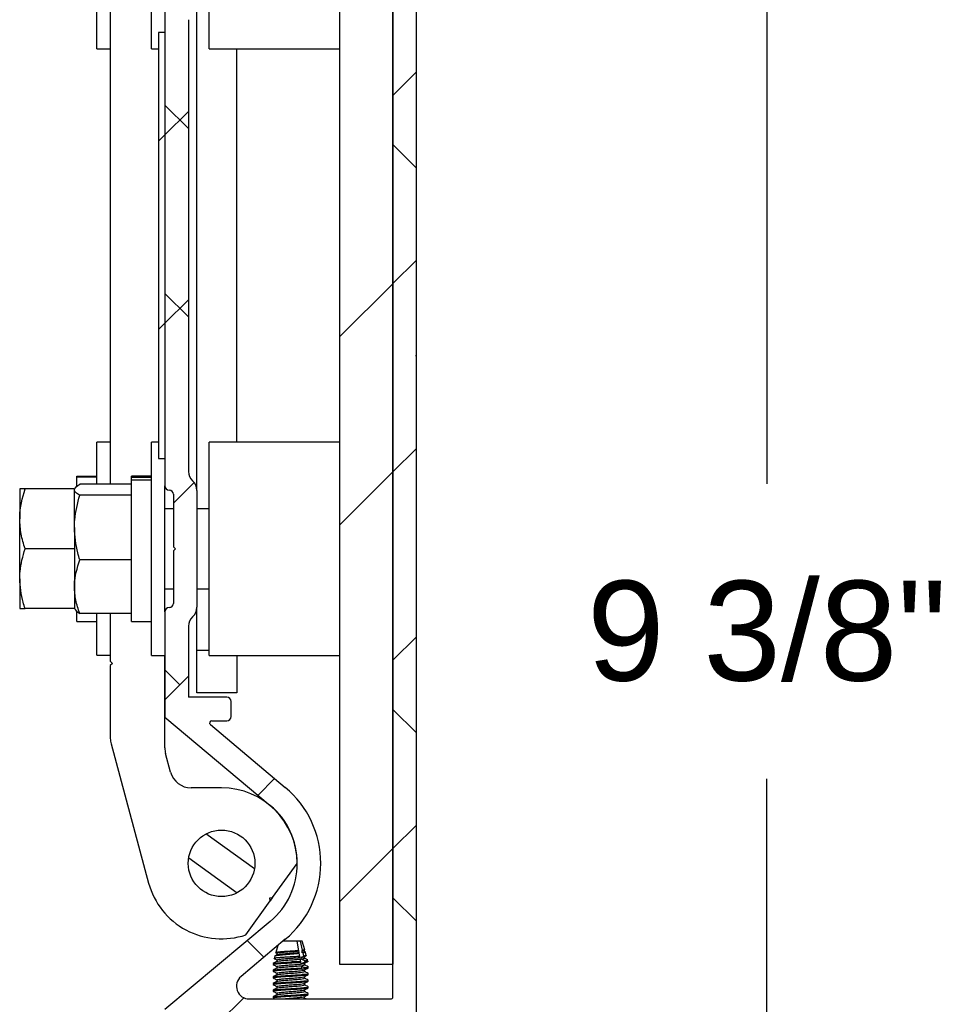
# Model space of a CAD drawing. Header units: inches. Extents: x 170 to 288, y 234 to 248.
# Tile 2 of 192: x 170.894 to 171.76, y 236.255 to 237.179. Entities that reach past the tile are written whole.
import ezdxf

# ---------------------------------------------------------------- set-up
doc = ezdxf.new("R2010")
doc.units = ezdxf.units.IN
doc.header["$LTSCALE"] = 0.25
doc.header["$MEASUREMENT"] = 0
doc.layers.add('ANNOTATIONS', color=1, linetype='Continuous')
doc.layers.add('DETAILS', color=4, linetype='Continuous')
doc.styles.add('ARIAL', font='arial.ttf', dxfattribs={"height": 0.09375})
doc.dimstyles.new('STANDARD$0', dxfattribs={"dimtxt": 0.09375, "dimasz": 0.09375, "dimexe": 0.03125, "dimexo": 0.046875, "dimgap": 0.09, "dimtad": 0, "dimtih": 1, "dimtoh": 1, "dimdec": 4, "dimzin": 0, "dimdsep": 46, "dimtxsty": 'ARIAL', "dimcen": 0.09, "dimadec": 0, "dimazin": 0, "dimtfac": 1, "dimtdec": 4, "dimtofl": 0, "dimtmove": 0, "dimatfit": 1, "dimfxl": 1, "dimtolj": 1, "dimtzin": 0, "dimarcsym": 0})

# ---------------------------------------------------------------- blocks, each defined once
blk = doc.blocks.new('*D12')
at = {"layer": 'ANNOTATIONS', "color": 0, "lineweight": -2, "transparency": 16777216}
for p, q in [((171.35836, 237.54725), (171.62681, 237.54725)), ((171.59556, 237.4535), (171.59556, 236.74352)), ((171.59556, 235.76648), (171.59556, 236.4665)), ((171.39113, 235.67273), (171.62681, 235.67273))]:
    blk.add_line(p, q, dxfattribs=at)
at = {"layer": 'ANNOTATIONS', "color": 0, "transparency": 16777216}
for points in [[(171.57994, 237.4535), (171.61119, 237.4535), (171.59556, 237.54725)], [(171.57994, 235.76648), (171.61119, 235.76648), (171.59556, 235.67273)]]:
    blk.add_solid(points, dxfattribs=at)
at = {"layer": 'defpoints', "color": 0, "transparency": 16777216}
for p in [(171.26461, 237.54725), (171.59556, 237.54725), (171.29738, 235.67273)]:
    blk.add_point(p, dxfattribs=at)
at = {"layer": 'ANNOTATIONS', "color": 0, "transparency": 16777216, "insert": (171.59556, 236.60501), "char_height": 0.09375, "attachment_point": 5, "style": 'ARIAL'}
blk.add_mtext('\\A1;9 3/8"', dxfattribs=at)

msp = doc.modelspace()

# ---------------------------------------------------------------- hatches: boundary and pattern name
at = {"layer": 'DETAILS'}
h = msp.add_hatch(dxfattribs=at)
h.set_pattern_fill('ANSI38', color=256, style=0)
h.set_pattern_definition([(45, (165.5645, 231.78171), (-0.0883883, 0.0883883), []), (135, (165.5645, 231.78171), (-0.265165, 0.0883883), [0.3125, -0.1875])])
edge = h.paths.add_edge_path(flags=0)
edge.add_line((171.26461, 237.54725), (171.15665, 237.54725))
edge.add_arc((171.15665, 237.54525), 0.002, 90, 178.42717)
edge.add_arc((171.08381, 237.54725), 0.07087, 276.37937, 358.42717, ccw=False)
edge.add_line((171.09168, 237.47683), (171.09168, 237.46108))
edge.add_arc((171.09956, 237.46108), 0.00787, 180, 270)
edge.add_line((171.09956, 237.4532), (171.10349, 237.4532))
edge.add_line((171.10349, 237.4532), (171.10349, 237.46392))
edge.add_arc((171.10743, 237.46392), 0.00394, 105.82662, 180, ccw=False)
edge.add_arc((171.08381, 237.54725), 0.08268, 285.82662, 304.41739)
edge.add_arc((171.13499, 237.47255), 0.00787, 0, 124.41739, ccw=False)
edge.add_line((171.14287, 237.47255), (171.14287, 237.42127))
edge.add_arc((171.13499, 237.42127), 0.00787, 270, 360, ccw=False)
edge.add_line((171.13499, 237.4134), (171.0386, 237.4134))
edge.add_arc((171.0386, 237.40552), 0.00787, 90, 180)
edge.add_line((171.03073, 237.40552), (171.03073, 237.31103))
edge.add_arc((171.03467, 237.31103), 0.00394, 180, 270)
edge.add_arc((171.03467, 237.30316), 0.00394, 0, 90, ccw=False)
edge.add_line((171.0386, 237.30316), (171.0386, 237.25398))
edge.add_line((171.0386, 237.25398), (171.0406, 237.25198))
edge.add_line((171.0406, 237.25198), (171.0386, 237.24998))
edge.add_line((171.0386, 237.24998), (171.0386, 237.2008))
edge.add_arc((171.03467, 237.2008), 0.00394, 270, 360, ccw=False)
edge.add_arc((171.03467, 237.19292), 0.00394, 90, 180)
edge.add_line((171.03073, 237.19292), (171.03073, 236.74158))
edge.add_arc((171.03467, 236.74158), 0.00394, 180, 270)
edge.add_arc((171.03467, 236.73371), 0.00394, 0, 90, ccw=False)
edge.add_line((171.0386, 236.73371), (171.0386, 236.68453))
edge.add_line((171.0386, 236.68453), (171.0406, 236.68253))
edge.add_line((171.0406, 236.68253), (171.0386, 236.68053))
edge.add_line((171.0386, 236.68053), (171.0386, 236.63135))
edge.add_arc((171.03467, 236.63135), 0.00394, 270, 360, ccw=False)
edge.add_arc((171.03467, 236.62347), 0.00394, 90, 180)
edge.add_line((171.03073, 236.62347), (171.03073, 236.5246))
edge.add_line((171.03073, 236.5246), (171.12951, 236.44171))
edge.add_arc((171.08381, 236.38725), 0.07109, -50, 50, ccw=False)
edge.add_line((171.12951, 236.3328), (171.03073, 236.24991))
edge.add_line((171.03073, 236.24991), (171.03073, 236.17591))
edge.add_line((171.03073, 236.17591), (171.10367, 236.17591))
edge.add_line((171.10367, 236.17591), (171.10367, 236.18791))
edge.add_line((171.10367, 236.18791), (171.06117, 236.18791))
edge.add_line((171.06117, 236.18791), (171.06117, 236.23791))
edge.add_line((171.06117, 236.23791), (171.23617, 236.23791))
edge.add_line((171.23617, 236.23791), (171.23617, 236.18791))
edge.add_line((171.23617, 236.18791), (171.19367, 236.18791))
edge.add_line((171.19367, 236.18791), (171.19367, 236.17591))
edge.add_line((171.19367, 236.17591), (171.26661, 236.17591))
edge.add_line((171.26661, 236.17591), (171.26661, 237.54525))
edge.add_arc((171.26461, 237.54525), 0.002, 0, 90)
edge = h.paths.add_edge_path(flags=0)
edge.add_arc((171.10984, 236.27191), 0.012, 130, 270, ccw=False)
edge.add_line((171.10213, 236.2811), (171.14365, 236.31594))
edge.add_arc((171.08381, 236.38725), 0.09309, 310, 410)
edge.add_line((171.14365, 236.45857), (171.0733, 236.5176))
edge.add_arc((171.07458, 236.51913), 0.002, 90, 230, ccw=False)
edge.add_line((171.07458, 236.52113), (171.08873, 236.52113))
edge.add_arc((171.08873, 236.52513), 0.004, 270, 360)
edge.add_line((171.09273, 236.52513), (171.09273, 236.53913))
edge.add_arc((171.08873, 236.53913), 0.004, 0, 90)
edge.add_line((171.08873, 236.54313), (171.05273, 236.54313))
edge.add_line((171.05273, 236.54313), (171.05273, 236.60987))
edge.add_arc((171.06473, 236.60987), 0.012, 132.21512, 180, ccw=False)
edge.add_arc((171.0486, 236.62765), 0.012, 312.21512, 360)
edge.add_line((171.0606, 236.62765), (171.0606, 236.73741))
edge.add_arc((171.0486, 236.73741), 0.012, 0, 47.78488)
edge.add_arc((171.06473, 236.75518), 0.012, 180, 227.78488, ccw=False)
edge.add_line((171.05273, 236.75518), (171.05273, 237.17932))
edge.add_arc((171.06473, 237.17932), 0.012, 132.21512, 180, ccw=False)
edge.add_arc((171.0486, 237.1971), 0.012, 312.21512, 360)
edge.add_line((171.0606, 237.1971), (171.0606, 237.30686))
edge.add_arc((171.0486, 237.30686), 0.012, 0, 47.78488)
edge.add_arc((171.06473, 237.32463), 0.012, 180, 227.78488, ccw=False)
edge.add_line((171.05273, 237.32463), (171.05273, 237.3894))
edge.add_arc((171.05473, 237.3894), 0.002, 90, 180, ccw=False)
edge.add_line((171.05473, 237.3914), (171.15287, 237.3914))
edge.add_arc((171.15287, 237.4034), 0.012, 270, 360)
edge.add_line((171.16487, 237.4034), (171.16487, 237.49125))
edge.add_arc((171.19887, 237.49125), 0.034, 90, 180, ccw=False)
edge.add_line((171.19887, 237.52525), (171.24261, 237.52525))
edge.add_arc((171.24261, 237.52325), 0.002, 0, 90, ccw=False)
edge.add_line((171.24461, 237.52325), (171.24461, 236.26191))
edge.add_arc((171.24261, 236.26191), 0.002, 270, 360, ccw=False)
edge.add_line((171.24261, 236.25991), (171.10984, 236.25991))
h = msp.add_hatch(dxfattribs=at)
h.set_pattern_fill('ANSI32', color=256, style=0)
h.set_pattern_definition([(45, (165.5645, 231.7817), (-0.265165, 0.265165), []), (45, (165.74127, 231.7817), (-0.265165, 0.265165), [])])
h.paths.add_polyline_path([(171.19461, 237.49258), (171.19461, 236.29258), (171.24461, 236.29258), (171.24461, 237.49258)], flags=0)
h = msp.add_hatch(dxfattribs=at)
h.set_pattern_fill('ANSI31', color=256, style=0)
h.set_pattern_definition([(45, (165.5645, 231.78171), (-0.0883883, 0.0883883), [])])
h.paths.add_polyline_path([(171.03073, 237.16725), (171.02473, 237.16725), (171.02473, 236.76725), (171.03073, 236.76725)], flags=0)

# ---------------------------------------------------------------- linework, layer by layer
for p, q in [((171.26661, 236.17591), (171.26661, 237.54525)), ((171.24461, 236.26191), (171.24461, 237.52325)), ((171.19461, 237.49258), (171.19461, 236.29258)), ((171.24461, 237.49258), (171.24461, 236.29258)), ((171.01813, 237.15198), (171.01813, 237.35198)), ((171.07211, 237.15198), (171.07211, 237.2109)), ((170.96681, 237.15192), (170.96681, 237.19578)), ((170.97941, 237.19578), (170.97941, 236.74316)), ((171.0606, 236.73741), (171.0606, 237.1971)), ((171.03073, 237.19292), (171.03073, 236.74158)), ((171.05273, 237.17932), (171.05273, 236.75518)), ((171.02473, 237.16725), (171.02473, 236.76725)), ((171.03073, 237.16725), (171.02473, 237.16725)), ((171.03073, 237.16725), (171.03073, 236.76725)), ((170.96681, 237.15192), (170.97941, 237.15192)), ((171.01813, 237.15198), (171.02473, 237.15198)), ((171.07211, 237.15198), (171.19461, 237.15198)), ((171.0981, 236.78253), (171.0981, 237.15198)), ((170.97941, 236.78259), (170.96681, 236.78259)), ((170.96681, 236.74316), (170.96681, 236.78259)), ((171.02473, 236.78253), (171.01813, 236.78253)), ((171.01813, 236.58253), (171.01813, 236.78253)), ((171.19461, 236.78253), (171.07211, 236.78253)), ((171.07211, 236.65642), (171.07211, 236.78253)), ((171.02473, 236.76725), (171.03073, 236.76725)), ((170.94801, 236.75089), (170.96681, 236.75089)), ((170.94801, 236.75005), (170.94801, 236.75089)), ((170.94801, 236.75005), (170.96681, 236.75005)), ((170.94801, 236.74166), (170.94801, 236.75005)), ((170.99933, 236.74316), (170.95075, 236.74316)), ((171.01813, 236.75083), (170.99933, 236.75083)), ((170.99933, 236.74996), (170.99933, 236.75083)), ((170.99933, 236.74996), (171.01813, 236.74996)), ((170.99933, 236.74744), (170.99933, 236.74996)), ((170.99933, 236.74744), (171.01813, 236.74744)), ((170.99933, 236.61423), (170.99933, 236.74744)), ((170.89441, 236.73879), (170.89441, 236.71069)), ((170.94558, 236.73879), (170.89943, 236.73879)), ((170.94573, 236.70256), (170.94573, 236.73802)), ((170.99933, 236.73287), (170.95075, 236.73287)), ((171.03073, 236.62347), (171.03073, 236.74158)), ((171.0386, 236.73371), (171.0386, 236.68453)), ((171.0606, 236.73741), (171.0606, 236.62765)), ((171.0386, 236.72009), (171.03073, 236.72009)), ((171.0386, 236.72003), (171.03073, 236.72003)), ((171.07211, 236.72003), (171.0606, 236.72003)), ((170.89441, 236.65449), (170.89441, 236.71069)), ((170.94573, 236.70256), (170.94573, 236.64707)), ((170.94573, 236.68259), (170.89943, 236.68259)), ((171.0386, 236.68453), (171.0406, 236.68253)), ((171.0406, 236.68253), (171.0386, 236.68053)), ((171.0386, 236.68053), (171.0386, 236.63135)), ((170.99933, 236.67224), (170.95075, 236.67224)), ((170.89441, 236.65449), (170.89441, 236.62639)), ((171.07211, 236.58253), (171.07211, 236.65642)), ((170.94573, 236.64707), (170.94573, 236.62635)), ((171.03073, 236.64503), (171.0386, 236.64503)), ((171.0606, 236.64503), (171.07211, 236.64503)), ((170.94573, 236.62639), (170.89943, 236.62639)), ((170.94801, 236.61429), (170.94801, 236.62387)), ((170.99933, 236.6219), (170.95075, 236.6219)), ((170.96681, 236.58259), (170.96681, 236.6219)), ((170.97941, 236.6219), (170.97941, 236.57699)), ((171.03073, 236.62347), (171.03073, 236.5246)), ((171.0606, 236.58726), (171.0606, 236.62765)), ((170.94801, 236.61429), (170.96681, 236.61429)), ((170.99933, 236.61423), (171.01813, 236.61423)), ((171.05273, 236.60987), (171.05273, 236.54313)), ((171.0606, 236.54726), (171.0606, 236.58726)), ((171.0606, 236.58726), (171.07211, 236.58726)), ((170.96681, 236.58259), (170.97941, 236.58259)), ((170.97941, 236.57699), (170.98141, 236.57499)), ((171.01813, 236.58253), (171.03073, 236.58253)), ((171.03059, 236.49559), (171.03059, 236.58253)), ((171.07211, 236.58253), (171.19461, 236.58253)), ((171.0981, 236.58253), (171.0981, 236.54726)), ((170.98141, 236.57499), (170.97941, 236.57299)), ((170.97941, 236.57299), (170.97941, 236.5046)), ((171.08873, 236.54313), (171.05273, 236.54313)), ((171.0981, 236.54726), (171.0606, 236.54726)), ((171.09273, 236.52513), (171.09273, 236.53913)), ((171.03073, 236.5246), (171.12951, 236.44171)), ((171.07458, 236.52113), (171.08873, 236.52113)), ((171.0733, 236.5176), (171.14365, 236.45856)), ((170.9801, 236.49938), (171.0154, 236.36877)), ((171.03601, 236.4729), (171.03128, 236.49038)), ((171.08381, 236.45812), (171.05531, 236.45812)), ((171.11464, 236.38212), (171.06907, 236.41481)), ((171.05298, 236.39239), (171.09855, 236.3597)), ((171.13176, 236.35531), (171.15468, 236.38725)), ((171.12897, 236.35485), (171.13176, 236.35531)), ((171.12943, 236.35206), (171.12897, 236.35485)), ((171.10651, 236.32012), (171.12943, 236.35206)), ((171.12951, 236.33279), (171.03073, 236.24991)), ((171.14365, 236.31594), (171.10213, 236.2811)), ((171.13662, 236.31004), (171.13474, 236.30344)), ((171.15445, 236.31411), (171.14147, 236.31411)), ((171.15445, 236.31411), (171.15602, 236.30523)), ((171.15791, 236.31411), (171.15445, 236.31411)), ((171.15982, 236.30559), (171.15791, 236.31411)), ((171.15957, 236.31411), (171.15791, 236.31411)), ((171.16185, 236.30608), (171.15957, 236.31411)), ((171.13385, 236.30029), (171.13321, 236.29805)), ((171.13565, 236.30286), (171.13565, 236.30137)), ((171.15602, 236.30523), (171.15605, 236.30503)), ((171.15605, 236.30503), (171.15632, 236.30349)), ((171.15632, 236.30349), (171.15644, 236.30282)), ((171.15644, 236.30282), (171.15696, 236.29987)), ((171.16033, 236.3033), (171.15924, 236.30381)), ((171.15944, 236.3054), (171.15982, 236.30559)), ((171.16102, 236.30021), (171.16033, 236.3033)), ((171.16169, 236.30381), (171.16169, 236.30601)), ((171.16169, 236.29745), (171.16169, 236.29967)), ((171.16336, 236.30075), (171.16244, 236.30399)), ((171.13227, 236.2931), (171.13227, 236.29232)), ((171.13565, 236.29661), (171.13565, 236.29512)), ((171.13565, 236.29036), (171.13565, 236.28887)), ((171.15787, 236.29471), (171.14962, 236.29471)), ((171.15776, 236.29536), (171.15787, 236.29471)), ((171.15787, 236.29471), (171.15791, 236.29448)), ((171.15886, 236.28908), (171.159, 236.28831)), ((171.16169, 236.29193), (171.16169, 236.29342)), ((171.16222, 236.29483), (171.162, 236.29582)), ((171.16488, 236.29537), (171.16454, 236.29658)), ((171.16507, 236.28852), (171.16507, 236.29061)), ((171.19461, 236.29258), (171.24461, 236.29258)), ((171.13227, 236.28685), (171.13227, 236.28606)), ((171.13227, 236.2806), (171.13227, 236.27981)), ((171.13565, 236.28411), (171.13565, 236.28262)), ((171.16058, 236.28298), (171.15989, 236.28326)), ((171.15989, 236.28326), (171.15995, 236.28292)), ((171.15995, 236.28292), (171.16009, 236.28215)), ((171.16009, 236.28215), (171.16011, 236.28204)), ((171.16011, 236.28204), (171.16045, 236.28218)), ((171.16169, 236.28567), (171.16169, 236.28717)), ((171.16169, 236.27942), (171.16169, 236.28092)), ((171.16507, 236.28218), (171.16507, 236.28444)), ((171.13227, 236.27435), (171.13227, 236.27357)), ((171.13565, 236.27786), (171.13565, 236.27637)), ((171.13565, 236.27161), (171.13565, 236.27012)), ((171.16169, 236.27317), (171.16169, 236.27467)), ((171.16507, 236.27669), (171.16507, 236.27747)), ((171.16507, 236.27044), (171.16507, 236.27122)), ((171.13227, 236.2681), (171.13227, 236.26732)), ((171.13227, 236.26185), (171.13227, 236.26106)), ((171.13565, 236.26536), (171.13565, 236.26387)), ((171.16169, 236.26692), (171.16169, 236.26842)), ((171.16169, 236.26067), (171.16169, 236.26217)), ((171.16507, 236.26419), (171.16507, 236.26497)), ((171.10984, 236.25991), (171.24261, 236.25991)), ((171.16312, 236.25991), (171.16169, 236.26074))]:
    msp.add_line(p, q, dxfattribs=at)
at = {"layer": 'DETAILS', "flags": 128}
msp.add_lwpolyline([(171.13176, 236.35531), (171.13051, 236.35358), (171.1294, 236.35202)], dxfattribs=at)
at = {"layer": 'DETAILS'}
msp.add_circle((171.08381, 236.38725), 0.03125, dxfattribs=at)
for centre, radius, start, end in [((171.06473, 236.75518), 0.012, 180, 227.78488), ((171.0486, 236.73741), 0.012, 0, 47.78488), ((171.03467, 236.74158), 0.00394, 180, 270), ((171.03467, 236.73371), 0.00394, 0, 90), ((171.03467, 236.63135), 0.00394, 270, 0), ((171.03467, 236.62347), 0.00394, 90, 180), ((171.0486, 236.62765), 0.012, 312.21512, 0), ((171.06473, 236.60987), 0.012, 132.21512, 180), ((171.08873, 236.53913), 0.004, 0, 90), ((171.07458, 236.51913), 0.002, 90, 230), ((171.08873, 236.52513), 0.004, 270, 0), ((170.99941, 236.5046), 0.02, 180, 195.12157), ((171.05059, 236.49559), 0.02, 180, 195.12157), ((171.05531, 236.47812), 0.02, 195.12157, 270), ((171.08381, 236.38725), 0.07087, 0, 90), ((171.08381, 236.38725), 0.09309, 310, 50), ((171.08381, 236.38725), 0.07109, 310, 50), ((171.08381, 236.38725), 0.07087, 195.12157, 288.68183), ((171.10984, 236.27191), 0.012, 130, 270), ((171.24261, 236.26191), 0.002, 270, 0)]:
    msp.add_arc(centre, radius, start, end, dxfattribs=at)
for major_axis, start_param, end_param in [((0, 0.07382), 3.978551, 4.007202), ((0, 0.07382), 4.089225, 4.115458), ((0, 0.09301), 4.033936, 4.044823), ((0, 0.09301), 3.942921, 3.954724)]:
    msp.add_ellipse((171.14867, 236.3469), major_axis=major_axis, ratio=0.176327, start_param=start_param, end_param=end_param, dxfattribs=at)
for points, knots in [([(170.94573, 236.73802), (170.94573, 236.73814), (170.94581, 236.73988), (170.94837, 236.74158), (170.95075, 236.74316)], [0, 0, 0, 0, 0.070227, 1, 1, 1, 1]), ([(170.89441, 236.71069), (170.89441, 236.71135), (170.89449, 236.72084), (170.89705, 236.73014), (170.89943, 236.73879)], [0, 0, 0, 0, 0.070206, 1, 1, 1, 1]), ([(170.89943, 236.73879), (170.89803, 236.73879), (170.89519, 236.73879), (170.89467, 236.73879), (170.89441, 236.73879)], [0, 0, 0, 0, 0.495448, 1, 1, 1, 1]), ([(170.95075, 236.73287), (170.94935, 236.73371), (170.94651, 236.7354), (170.94599, 236.73714), (170.94573, 236.73802)], [0, 0, 0, 0, 0.495457, 1, 1, 1, 1]), ([(170.94573, 236.70256), (170.94579, 236.70498), (170.94603, 236.71524), (170.94871, 236.72524), (170.95075, 236.73287)], [0, 0, 0, 0, 0.236601, 1, 1, 1, 1]), ([(170.89943, 236.68259), (170.89803, 236.68715), (170.89519, 236.69636), (170.89467, 236.70588), (170.89441, 236.71069)], [0, 0, 0, 0, 0.495447, 1, 1, 1, 1]), ([(170.95075, 236.67224), (170.95011, 236.67438), (170.94715, 236.68426), (170.94635, 236.69452), (170.94573, 236.70256)], [0, 0, 0, 0, 0.217094, 1, 1, 1, 1]), ([(170.89441, 236.65449), (170.89447, 236.65674), (170.89471, 236.66625), (170.89739, 236.67551), (170.89943, 236.68259)], [0, 0, 0, 0, 0.236618, 1, 1, 1, 1]), ([(170.94573, 236.64707), (170.94573, 236.64766), (170.94581, 236.65617), (170.94837, 236.6645), (170.95075, 236.67224)], [0, 0, 0, 0, 0.070246, 1, 1, 1, 1]), ([(170.89943, 236.62639), (170.89879, 236.62837), (170.89583, 236.63753), (170.89503, 236.64704), (170.89441, 236.65449)], [0, 0, 0, 0, 0.217091, 1, 1, 1, 1]), ([(170.95075, 236.6219), (170.94935, 236.62598), (170.94651, 236.63423), (170.94599, 236.64276), (170.94573, 236.64707)], [0, 0, 0, 0, 0.495472, 1, 1, 1, 1]), ([(170.89441, 236.62639), (170.89441, 236.62639), (170.89449, 236.62639), (170.89705, 236.62639), (170.89943, 236.62639)], [0, 0, 0, 0, 0.070224, 1, 1, 1, 1]), ([(170.94573, 236.62704), (170.94573, 236.62692), (170.94581, 236.62518), (170.94837, 236.62348), (170.95075, 236.6219)], [0, 0, 0, 0, 0.070228, 1, 1, 1, 1]), ([(171.15696, 236.29987), (171.15651, 236.29984), (171.15464, 236.29971), (171.15086, 236.29947), (171.14573, 236.29921), (171.14086, 236.29891), (171.1368, 236.29861), (171.13413, 236.29835), (171.13296, 236.29811), (171.13338, 236.29796), (171.13351, 236.29792)], [0, 0, 0, 0, 0.046895, 0.192472, 0.337993, 0.484845, 0.632862, 0.780867, 0.929864, 1, 1, 1, 1]), ([(171.1358, 236.30146), (171.1354, 236.30122), (171.1346, 236.30076), (171.1338, 236.30029), (171.1334, 236.30006)], [0, 0, 0, 0, 0.499201, 1, 1, 1, 1]), ([(171.13399, 236.30025), (171.13395, 236.30029), (171.13376, 236.30046), (171.13508, 236.30077), (171.13787, 236.30113), (171.142, 236.30157), (171.14678, 236.30198), (171.15172, 236.30235), (171.15489, 236.30265), (171.15632, 236.30281), (171.15644, 236.30282)], [0, 0, 0, 0, 0.036736, 0.197767, 0.358783, 0.517067, 0.674293, 0.831538, 0.986314, 1, 1, 1, 1]), ([(171.13446, 236.30349), (171.13468, 236.30336), (171.13508, 236.30313), (171.13547, 236.30289), (171.13565, 236.30279)], [0, 0, 0, 0, 0.552394, 1, 1, 1, 1]), ([(171.15602, 236.30523), (171.15595, 236.30523), (171.15464, 236.30513), (171.15174, 236.30491), (171.14714, 236.30465), (171.14266, 236.30436), (171.13877, 236.30405), (171.13607, 236.30379), (171.13472, 236.30356), (171.13487, 236.30343), (171.13491, 236.3034)], [0, 0, 0, 0, 0.007978, 0.162359, 0.316737, 0.471901, 0.629167, 0.786447, 0.944173, 1, 1, 1, 1]), ([(171.13565, 236.30286), (171.13585, 236.303), (171.13624, 236.30327), (171.13926, 236.30362), (171.14355, 236.30405), (171.14826, 236.3044), (171.1526, 236.30471), (171.15489, 236.30492), (171.15605, 236.30503)], [0, 0, 0, 0, 0.182313, 0.358935, 0.542865, 0.722065, 0.858652, 1, 1, 1, 1]), ([(171.13565, 236.29661), (171.13585, 236.29675), (171.13624, 236.29702), (171.13926, 236.29737), (171.14355, 236.2978), (171.14848, 236.29816), (171.1533, 236.29851), (171.15584, 236.29876), (171.15714, 236.29889)], [0, 0, 0, 0, 0.173977, 0.342514, 0.518028, 0.689034, 0.842127, 1, 1, 1, 1]), ([(171.13601, 236.30144), (171.13616, 236.30153), (171.13652, 236.30175), (171.13928, 236.30206), (171.14354, 236.30248), (171.14832, 236.30284), (171.15277, 236.30316), (171.15513, 236.30338), (171.15632, 236.30349)], [0, 0, 0, 0, 0.1245532, 0.3109896, 0.5051446, 0.6943122, 0.8445847, 1, 1, 1, 1]), ([(171.15696, 236.29987), (171.15698, 236.29978), (171.15704, 236.29943), (171.15709, 236.29912), (171.15714, 236.29889)], [0, 0, 0, 0, 0.270582, 1, 1, 1, 1]), ([(171.15834, 236.29745), (171.15928, 236.29756), (171.16121, 236.29779), (171.16153, 236.29805), (171.16169, 236.29817)], [0, 0, 0, 0, 0.490993, 1, 1, 1, 1]), ([(171.15858, 236.29904), (171.1592, 236.29934), (171.16002, 236.29972), (171.16083, 236.30012), (171.16102, 236.30021)], [0, 0, 0, 0, 0.763454, 1, 1, 1, 1]), ([(171.15858, 236.29904), (171.15949, 236.29915), (171.16099, 236.29933), (171.16127, 236.29952), (171.16139, 236.2996)], [0, 0, 0, 0, 0.601662, 1, 1, 1, 1]), ([(171.15924, 236.30381), (171.15993, 236.3039), (171.16135, 236.3041), (171.16157, 236.30431), (171.16169, 236.30442)], [0, 0, 0, 0, 0.489776, 1, 1, 1, 1]), ([(171.15944, 236.3054), (171.1601, 236.30549), (171.16113, 236.30563), (171.16133, 236.30578), (171.1614, 236.30584)], [0, 0, 0, 0, 0.650476, 1, 1, 1, 1]), ([(171.16156, 236.30595), (171.16148, 236.30589), (171.16131, 236.30576), (171.16035, 236.30565), (171.15982, 236.30559)], [0, 0, 0, 0, 0.440937, 1, 1, 1, 1]), ([(171.16033, 236.3033), (171.16086, 236.30339), (171.16211, 236.30361), (171.16274, 236.30391), (171.16224, 236.3041), (171.16211, 236.30414)], [0, 0, 0, 0, 0.353224, 0.832636, 1, 1, 1, 1]), ([(171.16322, 236.30071), (171.16327, 236.30068), (171.16354, 236.30056), (171.16264, 236.30038), (171.16143, 236.30025), (171.16102, 236.30021)], [0, 0, 0, 0, 0.140575, 0.712008, 1, 1, 1, 1]), ([(171.16156, 236.29959), (171.16187, 236.29977), (171.16249, 236.30013), (171.1631, 236.30049), (171.16341, 236.30067)], [0, 0, 0, 0, 0.499584, 1, 1, 1, 1]), ([(171.16468, 236.29651), (171.16416, 236.29681), (171.16316, 236.29739), (171.16217, 236.29797), (171.16169, 236.29825)], [0, 0, 0, 0, 0.5199748, 1, 1, 1, 1]), ([(171.13267, 236.29219), (171.13251, 236.29223), (171.13183, 236.29241), (171.13324, 236.29272), (171.13675, 236.29307), (171.14223, 236.2935), (171.14814, 236.29385), (171.15359, 236.29416), (171.15645, 236.29437), (171.15791, 236.29448)], [0, 0, 0, 0, 0.05412, 0.226917, 0.39431, 0.568617, 0.738455, 0.866993, 1, 1, 1, 1]), ([(171.13227, 236.2931), (171.13252, 236.29323), (171.13301, 236.2935), (171.13681, 236.29386), (171.14221, 236.29428), (171.14687, 236.29456), (171.1493, 236.29469), (171.14962, 236.29471)], [0, 0, 0, 0, 0.243466, 0.479324, 0.724914, 0.964212, 1, 1, 1, 1]), ([(171.13227, 236.28685), (171.13252, 236.28698), (171.13302, 236.28725), (171.13681, 236.28761), (171.14222, 236.28803), (171.14833, 236.28839), (171.15419, 236.28873), (171.15729, 236.28896), (171.15886, 236.28908)], [0, 0, 0, 0, 0.176849, 0.348168, 0.52656, 0.700384, 0.847781, 1, 1, 1, 1]), ([(171.1358, 236.29521), (171.13523, 236.29487), (171.13409, 236.29421), (171.13294, 236.29354), (171.13237, 236.29321)], [0, 0, 0, 0, 0.49923, 1, 1, 1, 1]), ([(171.13239, 236.29219), (171.13296, 236.29186), (171.13405, 236.29123), (171.13513, 236.29059), (171.13565, 236.29029)], [0, 0, 0, 0, 0.523317, 1, 1, 1, 1]), ([(171.1358, 236.28896), (171.13523, 236.28863), (171.1341, 236.28796), (171.13296, 236.2873), (171.13239, 236.28697)], [0, 0, 0, 0, 0.49974, 1, 1, 1, 1]), ([(171.13292, 236.29813), (171.1334, 236.29785), (171.13431, 236.29732), (171.13522, 236.29679), (171.13565, 236.29654)], [0, 0, 0, 0, 0.527945, 1, 1, 1, 1]), ([(171.13565, 236.29036), (171.13585, 236.2905), (171.13624, 236.29077), (171.13926, 236.29112), (171.14355, 236.29155), (171.14867, 236.29193), (171.1538, 236.2923), (171.15806, 236.29273), (171.16081, 236.29303), (171.16118, 236.29325), (171.16132, 236.29334)], [0, 0, 0, 0, 0.132256, 0.260377, 0.393802, 0.5238, 0.653794, 0.787221, 0.915342, 1, 1, 1, 1]), ([(171.13601, 236.29519), (171.13616, 236.29528), (171.13652, 236.2955), (171.13928, 236.29581), (171.14354, 236.29624), (171.14854, 236.2966), (171.15349, 236.29696), (171.15609, 236.29722), (171.15741, 236.29735)], [0, 0, 0, 0, 0.118051, 0.295416, 0.480123, 0.660081, 0.827541, 1, 1, 1, 1]), ([(171.13602, 236.28894), (171.13616, 236.28903), (171.13653, 236.28925), (171.13928, 236.28956), (171.14354, 236.28999), (171.14867, 236.29036), (171.15379, 236.29074), (171.15808, 236.29116), (171.16109, 236.29152), (171.16149, 236.29179), (171.16169, 236.29193)], [0, 0, 0, 0, 0.084654, 0.212779, 0.346204, 0.476198, 0.606196, 0.739623, 0.867744, 1, 1, 1, 1]), ([(171.14962, 236.29471), (171.15144, 236.29484), (171.15436, 236.29505), (171.15683, 236.29528), (171.15776, 236.29536)], [0, 0, 0, 0, 0.626113, 1, 1, 1, 1]), ([(171.15741, 236.29735), (171.15747, 236.29701), (171.15756, 236.29649), (171.15768, 236.29582), (171.15773, 236.2955), (171.15776, 236.29536)], [0, 0, 0, 0, 0.527716, 0.791651, 1, 1, 1, 1]), ([(171.15791, 236.29448), (171.15796, 236.2942), (171.15804, 236.29376), (171.15813, 236.29327), (171.15817, 236.29304), (171.15818, 236.29296)], [0, 0, 0, 0, 0.5053782, 0.8330251, 1, 1, 1, 1]), ([(171.15818, 236.29296), (171.15862, 236.29316), (171.15953, 236.29356), (171.16087, 236.29418), (171.16177, 236.29462), (171.16222, 236.29483)], [0, 0, 0, 0, 0.324385, 0.667601, 1, 1, 1, 1]), ([(171.162, 236.29582), (171.16179, 236.29592), (171.16108, 236.29625), (171.15987, 236.29681), (171.15885, 236.29724), (171.15834, 236.29745)], [0, 0, 0, 0, 0.172902, 0.58621, 1, 1, 1, 1]), ([(171.16155, 236.28932), (171.16119, 236.28947), (171.16048, 236.28979), (171.15949, 236.29021), (171.15887, 236.29045), (171.1586, 236.29056)], [0, 0, 0, 0, 0.36754, 0.735074, 1, 1, 1, 1]), ([(171.1586, 236.29056), (171.15863, 236.29043), (171.15868, 236.29013), (171.15877, 236.28963), (171.15883, 236.28927), (171.15886, 236.28908)], [0, 0, 0, 0, 0.264625, 0.632152, 1, 1, 1, 1]), ([(171.16144, 236.28852), (171.16247, 236.28863), (171.16456, 236.28883), (171.1649, 236.28907), (171.16507, 236.28919)], [0, 0, 0, 0, 0.490155, 1, 1, 1, 1]), ([(171.16154, 236.29333), (171.1621, 236.29366), (171.16324, 236.29432), (171.16438, 236.29498), (171.16495, 236.29531)], [0, 0, 0, 0, 0.499527, 1, 1, 1, 1]), ([(171.16154, 236.28708), (171.1621, 236.28741), (171.16324, 236.28807), (171.16438, 236.28873), (171.16495, 236.28906)], [0, 0, 0, 0, 0.499527, 1, 1, 1, 1]), ([(171.16155, 236.28932), (171.1625, 236.28942), (171.16444, 236.28962), (171.16538, 236.2899), (171.16487, 236.29005), (171.16474, 236.2901)], [0, 0, 0, 0, 0.413552, 0.843941, 1, 1, 1, 1]), ([(171.16495, 236.2901), (171.16438, 236.29043), (171.16329, 236.29106), (171.1622, 236.29169), (171.16169, 236.29199)], [0, 0, 0, 0, 0.523423, 1, 1, 1, 1]), ([(171.162, 236.29582), (171.16226, 236.29585), (171.16346, 236.29601), (171.16462, 236.29624), (171.1644, 236.29645), (171.16433, 236.29652)], [0, 0, 0, 0, 0.163686, 0.740207, 1, 1, 1, 1]), ([(171.16477, 236.29534), (171.16481, 236.29532), (171.16513, 236.29521), (171.16419, 236.29503), (171.16276, 236.29489), (171.16222, 236.29483)], [0, 0, 0, 0, 0.088831, 0.653146, 1, 1, 1, 1]), ([(171.13267, 236.28594), (171.13251, 236.28598), (171.13183, 236.28616), (171.13324, 236.28648), (171.13675, 236.28682), (171.14223, 236.28725), (171.14836, 236.28761), (171.15428, 236.28795), (171.15741, 236.28819), (171.159, 236.28831)], [0, 0, 0, 0, 0.052247, 0.2190756, 0.3806846, 0.5489656, 0.7129376, 0.8541869, 1, 1, 1, 1]), ([(171.13267, 236.27969), (171.13251, 236.27973), (171.13183, 236.27991), (171.13324, 236.28023), (171.13675, 236.28057), (171.14224, 236.281), (171.14859, 236.28137), (171.15503, 236.28175), (171.15839, 236.28202), (171.16009, 236.28215)], [0, 0, 0, 0, 0.050389, 0.211286, 0.367148, 0.529445, 0.687584, 0.841667, 1, 1, 1, 1]), ([(171.13227, 236.2806), (171.13252, 236.28073), (171.13302, 236.28101), (171.13681, 236.28136), (171.14222, 236.28178), (171.14857, 236.28215), (171.15493, 236.28252), (171.15826, 236.28279), (171.15995, 236.28292)], [0, 0, 0, 0, 0.170257, 0.335186, 0.506925, 0.674267, 0.834856, 1, 1, 1, 1]), ([(171.13239, 236.28594), (171.13296, 236.28561), (171.13405, 236.28498), (171.13513, 236.28434), (171.13565, 236.28404)], [0, 0, 0, 0, 0.523317, 1, 1, 1, 1]), ([(171.1358, 236.28271), (171.13523, 236.28238), (171.1341, 236.28171), (171.13296, 236.28105), (171.13239, 236.28072)], [0, 0, 0, 0, 0.49974, 1, 1, 1, 1]), ([(171.13239, 236.27969), (171.13296, 236.27936), (171.13405, 236.27873), (171.13513, 236.27809), (171.13565, 236.27779)], [0, 0, 0, 0, 0.523436, 1, 1, 1, 1]), ([(171.13565, 236.28411), (171.13585, 236.28425), (171.13624, 236.28452), (171.13926, 236.28487), (171.14355, 236.2853), (171.14867, 236.28567), (171.1538, 236.28605), (171.15806, 236.28648), (171.16081, 236.28678), (171.16118, 236.287), (171.16132, 236.28709)], [0, 0, 0, 0, 0.132253, 0.260378, 0.393803, 0.523798, 0.653796, 0.787224, 0.915345, 1, 1, 1, 1]), ([(171.13565, 236.27786), (171.13585, 236.278), (171.13624, 236.27827), (171.13926, 236.27862), (171.14355, 236.27905), (171.14867, 236.27942), (171.1538, 236.2798), (171.15806, 236.28023), (171.16081, 236.28053), (171.16118, 236.28075), (171.16132, 236.28084)], [0, 0, 0, 0, 0.132253, 0.260378, 0.393803, 0.523798, 0.653796, 0.787224, 0.915345, 1, 1, 1, 1]), ([(171.13602, 236.28269), (171.13616, 236.28278), (171.13653, 236.283), (171.13928, 236.28331), (171.14354, 236.28374), (171.14867, 236.28411), (171.15379, 236.28449), (171.15808, 236.28492), (171.16109, 236.28527), (171.16149, 236.28554), (171.16169, 236.28567)], [0, 0, 0, 0, 0.084655, 0.212779, 0.346205, 0.4762, 0.606194, 0.739626, 0.867747, 1, 1, 1, 1]), ([(171.159, 236.28831), (171.15904, 236.28806), (171.15909, 236.28778), (171.15914, 236.28752), (171.15914, 236.2875)], [0, 0, 0, 0, 0.906251, 1, 1, 1, 1]), ([(171.15914, 236.2875), (171.15936, 236.28759), (171.16013, 236.28793), (171.16089, 236.28827), (171.16144, 236.28852)], [0, 0, 0, 0, 0.28152, 1, 1, 1, 1]), ([(171.16045, 236.28218), (171.16176, 236.2823), (171.16441, 236.28254), (171.16485, 236.28281), (171.16507, 236.28294)], [0, 0, 0, 0, 0.491793, 1, 1, 1, 1]), ([(171.16058, 236.28298), (171.16179, 236.28309), (171.16425, 236.28333), (171.16547, 236.28363), (171.16485, 236.28381), (171.16469, 236.28385)], [0, 0, 0, 0, 0.422428, 0.8593923, 1, 1, 1, 1]), ([(171.16154, 236.28083), (171.1621, 236.28116), (171.16324, 236.28182), (171.16438, 236.28248), (171.16495, 236.28281)], [0, 0, 0, 0, 0.499766, 1, 1, 1, 1]), ([(171.16495, 236.28385), (171.16438, 236.28418), (171.16329, 236.28481), (171.1622, 236.28544), (171.16169, 236.28575)], [0, 0, 0, 0, 0.523423, 1, 1, 1, 1]), ([(171.13267, 236.27344), (171.13251, 236.27348), (171.13183, 236.27366), (171.13324, 236.27397), (171.13675, 236.27433), (171.14223, 236.27475), (171.14867, 236.27513), (171.15513, 236.27551), (171.16053, 236.27593), (171.16432, 236.27628), (171.16482, 236.27655), (171.16507, 236.27669)], [0, 0, 0, 0, 0.038036, 0.159485, 0.277138, 0.399647, 0.519016, 0.638388, 0.760898, 0.878548, 1, 1, 1, 1]), ([(171.13267, 236.26719), (171.13251, 236.26723), (171.13183, 236.26741), (171.13324, 236.26772), (171.13675, 236.26808), (171.14223, 236.2685), (171.14867, 236.26888), (171.15513, 236.26925), (171.16053, 236.26968), (171.16432, 236.27003), (171.16482, 236.2703), (171.16507, 236.27044)], [0, 0, 0, 0, 0.038036, 0.159485, 0.277139, 0.399648, 0.519017, 0.638387, 0.7609, 0.87855, 1, 1, 1, 1]), ([(171.13227, 236.27435), (171.13252, 236.27448), (171.13302, 236.27475), (171.13681, 236.27511), (171.14221, 236.27553), (171.14867, 236.27591), (171.15511, 236.27629), (171.16059, 236.27671), (171.1641, 236.27706), (171.16551, 236.27738), (171.16483, 236.27756), (171.16467, 236.2776)], [0, 0, 0, 0, 0.1214489, 0.2391023, 0.3616108, 0.4809802, 0.6003518, 0.7228621, 0.8405122, 0.9619638, 1, 1, 1, 1]), ([(171.13227, 236.2681), (171.13252, 236.26823), (171.13302, 236.2685), (171.13681, 236.26886), (171.14221, 236.26928), (171.14867, 236.26966), (171.15511, 236.27004), (171.16059, 236.27046), (171.1641, 236.27081), (171.16551, 236.27113), (171.16483, 236.27131), (171.16467, 236.27135)], [0, 0, 0, 0, 0.121449, 0.239102, 0.361611, 0.48098, 0.600352, 0.722862, 0.840512, 0.961962, 1, 1, 1, 1]), ([(171.1358, 236.27646), (171.13523, 236.27613), (171.1341, 236.27546), (171.13296, 236.2748), (171.13239, 236.27447)], [0, 0, 0, 0, 0.499501, 1, 1, 1, 1]), ([(171.13239, 236.27344), (171.13296, 236.27311), (171.13405, 236.27248), (171.13513, 236.27184), (171.13565, 236.27154)], [0, 0, 0, 0, 0.523436, 1, 1, 1, 1]), ([(171.13565, 236.27161), (171.13585, 236.27175), (171.13624, 236.27202), (171.13926, 236.27237), (171.14355, 236.2728), (171.14867, 236.27318), (171.1538, 236.27355), (171.15806, 236.27398), (171.16081, 236.27429), (171.16118, 236.2745), (171.16132, 236.27459)], [0, 0, 0, 0, 0.132253, 0.260374, 0.3938, 0.523798, 0.653793, 0.787221, 0.915345, 1, 1, 1, 1]), ([(171.13602, 236.27644), (171.13616, 236.27653), (171.13653, 236.27675), (171.13928, 236.27706), (171.14354, 236.27748), (171.14867, 236.27786), (171.15379, 236.27824), (171.15808, 236.27866), (171.16109, 236.27902), (171.16149, 236.27929), (171.16169, 236.27942)], [0, 0, 0, 0, 0.084655, 0.212776, 0.346201, 0.4762, 0.606194, 0.739622, 0.867747, 1, 1, 1, 1]), ([(171.13602, 236.27019), (171.13616, 236.27028), (171.13653, 236.2705), (171.13928, 236.27081), (171.14354, 236.27123), (171.14867, 236.27161), (171.15379, 236.27199), (171.15808, 236.27241), (171.16109, 236.27277), (171.16149, 236.27304), (171.16169, 236.27317)], [0, 0, 0, 0, 0.084658, 0.212779, 0.346204, 0.476202, 0.606196, 0.739623, 0.867748, 1, 1, 1, 1]), ([(171.16154, 236.27458), (171.1621, 236.27491), (171.16324, 236.27557), (171.16438, 236.27623), (171.16495, 236.27656)], [0, 0, 0, 0, 0.499766, 1, 1, 1, 1]), ([(171.16495, 236.2776), (171.16438, 236.27793), (171.16329, 236.27856), (171.1622, 236.27919), (171.16169, 236.2795)], [0, 0, 0, 0, 0.523423, 1, 1, 1, 1]), ([(171.16495, 236.27135), (171.16438, 236.27168), (171.16329, 236.27231), (171.1622, 236.27294), (171.16169, 236.27324)], [0, 0, 0, 0, 0.523304, 1, 1, 1, 1]), ([(171.13267, 236.26094), (171.13251, 236.26098), (171.13183, 236.26116), (171.13324, 236.26147), (171.13675, 236.26182), (171.14223, 236.26225), (171.14867, 236.26263), (171.15513, 236.263), (171.16053, 236.26343), (171.16432, 236.26378), (171.16482, 236.26405), (171.16507, 236.26419)], [0, 0, 0, 0, 0.038036, 0.159487, 0.277138, 0.399647, 0.519019, 0.638388, 0.760898, 0.878551, 1, 1, 1, 1]), ([(171.13227, 236.26185), (171.13252, 236.26198), (171.13302, 236.26225), (171.13681, 236.2626), (171.14221, 236.26303), (171.14867, 236.26341), (171.15511, 236.26378), (171.16059, 236.26421), (171.1641, 236.26456), (171.16551, 236.26488), (171.16483, 236.26505), (171.16467, 236.2651)], [0, 0, 0, 0, 0.121449, 0.239101, 0.361612, 0.480981, 0.600351, 0.722862, 0.840514, 0.961964, 1, 1, 1, 1]), ([(171.1358, 236.27021), (171.13523, 236.26988), (171.1341, 236.26921), (171.13296, 236.26855), (171.13239, 236.26822)], [0, 0, 0, 0, 0.499501, 1, 1, 1, 1]), ([(171.13239, 236.26719), (171.13296, 236.26686), (171.13405, 236.26623), (171.13513, 236.26559), (171.13565, 236.26529)], [0, 0, 0, 0, 0.523317, 1, 1, 1, 1]), ([(171.1358, 236.26396), (171.13523, 236.26363), (171.1341, 236.26296), (171.13296, 236.2623), (171.13239, 236.26197)], [0, 0, 0, 0, 0.49974, 1, 1, 1, 1]), ([(171.13565, 236.26536), (171.13585, 236.2655), (171.13624, 236.26577), (171.13926, 236.26612), (171.14355, 236.26655), (171.14867, 236.26693), (171.1538, 236.2673), (171.15806, 236.26773), (171.16081, 236.26804), (171.16118, 236.26826), (171.16132, 236.26834)], [0, 0, 0, 0, 0.132256, 0.260377, 0.393802, 0.5238, 0.653794, 0.787221, 0.915346, 1, 1, 1, 1]), ([(171.13602, 236.26394), (171.13616, 236.26403), (171.13653, 236.26425), (171.13928, 236.26456), (171.14354, 236.26499), (171.14867, 236.26536), (171.15379, 236.26574), (171.15808, 236.26616), (171.16109, 236.26652), (171.16149, 236.26679), (171.16169, 236.26692)], [0, 0, 0, 0, 0.084654, 0.212779, 0.346204, 0.476198, 0.606196, 0.739623, 0.867744, 1, 1, 1, 1]), ([(171.13976, 236.25991), (171.14102, 236.26004), (171.14362, 236.2603), (171.14869, 236.26067), (171.1538, 236.26105), (171.15806, 236.26148), (171.16081, 236.26178), (171.16118, 236.262), (171.16132, 236.26209)], [0, 0, 0, 0, 0.168595, 0.3468828, 0.5251756, 0.7081724, 0.883891, 1, 1, 1, 1]), ([(171.16154, 236.26833), (171.1621, 236.26866), (171.16324, 236.26932), (171.16438, 236.26998), (171.16495, 236.27031)], [0, 0, 0, 0, 0.499527, 1, 1, 1, 1]), ([(171.16154, 236.26208), (171.1621, 236.26241), (171.16324, 236.26307), (171.16438, 236.26373), (171.16495, 236.26406)], [0, 0, 0, 0, 0.499527, 1, 1, 1, 1]), ([(171.16495, 236.2651), (171.16438, 236.26543), (171.16329, 236.26606), (171.1622, 236.26669), (171.16169, 236.26699)], [0, 0, 0, 0, 0.523304, 1, 1, 1, 1]), ([(171.13239, 236.26094), (171.13296, 236.26061), (171.13355, 236.26027), (171.13414, 236.25992), (171.13416, 236.25991)], [0, 0, 0, 0, 0.966111, 1, 1, 1, 1]), ([(171.15795, 236.25991), (171.159, 236.26003), (171.16115, 236.26027), (171.16151, 236.26054), (171.16169, 236.26067)], [0, 0, 0, 0, 0.488645, 1, 1, 1, 1])]:
    msp.add_open_spline(points, degree=3, knots=knots, dxfattribs=at)

# ---------------------------------------------------------------- dimensions: what is measured, and where the dimension line sits
at = {"layer": 'ANNOTATIONS'}
dim = msp.add_linear_dim(base=(171.59556, 237.54725), p1=(171.29738, 235.67273), p2=(171.26461, 237.54725), angle=90, text='9 3/8"', dimstyle='STANDARD$0', override={"dimexo": 0.09375}, dxfattribs=at)
dim.commit()
dim.dimension.update_dxf_attribs({"geometry": '*D12', "text_midpoint": (171.59556, 236.60501), "dimtype": 160})

doc.saveas('drawing.dxf')
